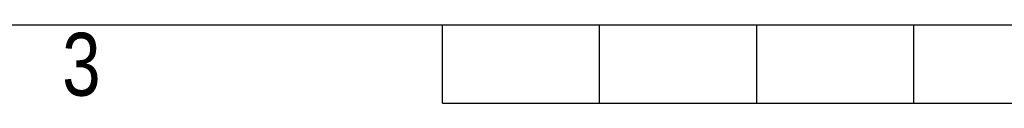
# Model space of a CAD drawing. Header units: millimetres. Extents: x 0 to 420, y 0 to 297.
# Tile 6 of 77: x 130 to 195, y 0 to 5. Entities that reach past the tile are written whole.
import ezdxf

# ---------------------------------------------------------------- set-up
doc = ezdxf.new("R2010")
doc.units = ezdxf.units.MM
doc.layers.add('CARTIGLIO', color=140, linetype='Continuous')
doc.styles.add('SLDTEXTSTYLE2', font='TXT', dxfattribs={"width": 0.821468})

msp = doc.modelspace()

# ---------------------------------------------------------------- linework, layer by layer
at = {"layer": 'CARTIGLIO', "linetype": 'Continuous'}
for p, q in [((5.1801, 5.171), (414.8274, 5.171)), ((158.2616, -0.0032), (158.2616, 5.171)), ((168.61, -0.0032), (168.61, 5.171)), ((178.9585, -0.0032), (178.9585, 5.171)), ((189.3069, -0.0032), (189.3069, 5.171)), ((158.2616, -0.0032), (261.7459, -0.0032))]:
    msp.add_line(p, q, dxfattribs=at)

# ---------------------------------------------------------------- texts
at = {"layer": 'CARTIGLIO', "insert": (134.4919, 4.6371), "char_height": 4.1394, "attachment_point": 2, "style": 'SLDTEXTSTYLE2'}
msp.add_mtext('3', dxfattribs=at)

doc.saveas('drawing.dxf')
